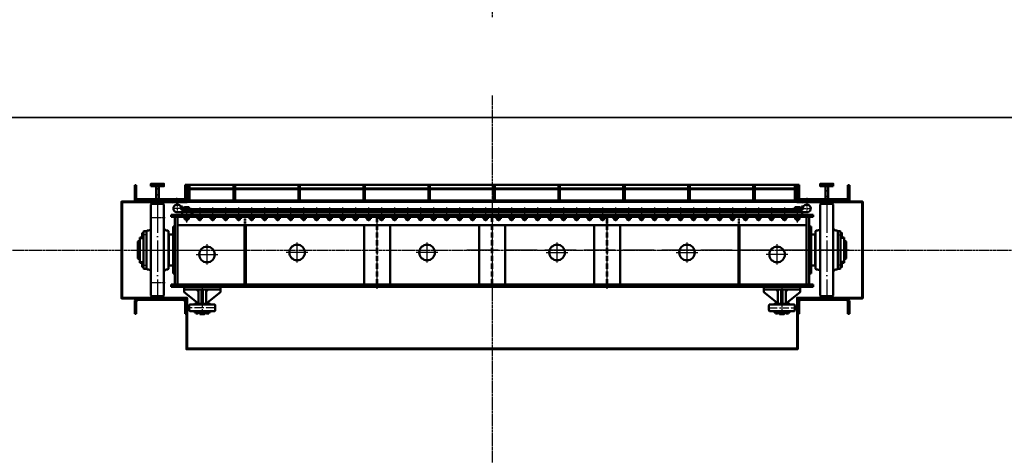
# Model space of a CAD drawing. Header units: millimetres. Extents: x 42975 to 708721, y 118172 to 172014.
# Tile 64 of 73: x 322940 to 330516, y 133088 to 136439. Entities that reach past the tile are written whole.
import ezdxf
from ezdxf import colors
from ezdxf.entities.mleader import LeaderData, LeaderLine
from ezdxf.math import Vec2, Vec3

# ---------------------------------------------------------------- set-up
doc = ezdxf.new("R2010")
doc.units = ezdxf.units.MM
for name, pattern in [('ACAD_ISO04W100', [30, 24, -3, 0, -3]), ('осевая', [50.8, 31.75, -6.35, 6.35, -6.35]), ('штриховая 04-2', [6, 4, -2])]:
    doc.linetypes.add(name, pattern=pattern)
doc.layers.get('Defpoints').update_dxf_attribs({"color": 8})
for name, color, linetype, lineweight in [('ГТО Оси 0.25', 7, 'осевая', 25), ('ГТО-2_Бетон_060', 3, 'Continuous', 60), ('ГТО-2_Выноски_035', 2, 'Continuous', 35), ('ГТО-2_Линии_035', 2, 'Continuous', 35), ('ГТО-2_Оси_025', 6, 'осевая', 25), ('ГТО-2_Размеры_035', 2, 'Continuous', 35), ('ОЗиМ Металл', 1, 'Continuous', 50), ('ОЗиМ Металл штрих', 230, 'штриховая 04-2', 25), ('ОЗиМ Осевой', 7, 'ACAD_ISO04W100', 25), ('ОЗиМ Ось', 7, 'ACAD_ISO04W100', 25), ('ОЗиМ Размеры', 2, 'Continuous', 25)]:
    doc.layers.add(name, color=color, linetype=linetype, lineweight=lineweight)
doc.layers.add('ОЗИМ_Размеры', color=7, linetype='Continuous')
doc.styles.add('MOSOBL (isocpeur)', font='isocpeur.ttf')
doc.styles.add('RomanS', font='romans.shx', dxfattribs={"width": 0.7})
doc.dimstyles.new('M100', dxfattribs={"dimscale": 100, "dimtxt": 3, "dimasz": 2, "dimexe": 1.25, "dimexo": 0.625, "dimtad": 3, "dimtoh": 1, "dimdec": 0, "dimtxsty": 'RomanS', "dimblk": 'OBLIQUE', "dimcen": 3, "dimclrt": 2, "dimaunit": 1, "dimadec": 4, "dimazin": 0, "dimtfac": 1, "dimtdec": 0, "dimtmove": 0, "dimatfit": 3, "dimfxl": 1, "dimtfill": 1, "dimarcsym": 0})
pattern_1 = [(45, (-150263.037, 130721.588), (-22.4506403, 22.4506403), [])]
pattern_2 = [(45, (-138492.075, 130259.476), (-22.4506403, 22.4506403), [])]

# ---------------------------------------------------------------- blocks, each defined once
blk = doc.blocks.new('_Oblique')
at = {"color": 0, "linetype": 'ByBlock', "lineweight": -2}
blk.add_line((-0.5, -0.5), (0.5, 0.5), dxfattribs=at)
blk = doc.blocks.new('*D51')
at = {"layer": 'Defpoints', "color": 0, "transparency": 16777216}
for p in [(370324.6, 134437.2), (307024.6, 128737.2), (370324.6, 121155.3)]:
    blk.add_point(p, dxfattribs=at)
at = {"layer": 'ОЗИМ_Размеры', "color": 0, "lineweight": -2, "transparency": 16777216}
for p, q in [((370324.6, 134374.7), (370324.6, 121030.3)), ((307024.6, 128674.7), (307024.6, 121030.3)), ((307024.6, 121155.3), (370324.6, 121155.3))]:
    blk.add_line(p, q, dxfattribs=at)
at = {"layer": 'ОЗИМ_Размеры', "color": 0, "lineweight": -2, "transparency": 16777216, "xscale": 200, "yscale": 200, "zscale": 200, "rotation": 180}
blk.add_blockref('_Oblique', (307024.6, 121155.3), dxfattribs=at)
at = {"layer": 'ОЗИМ_Размеры', "color": 0, "lineweight": -2, "transparency": 16777216, "xscale": 200, "yscale": 200, "zscale": 200}
blk.add_blockref('_Oblique', (370324.6, 121155.3), dxfattribs=at)
at = {"layer": 'ОЗИМ_Размеры', "color": 2, "transparency": 16777216, "insert": (338674.6, 121367.8), "char_height": 300, "attachment_point": 5, "style": 'RomanS', "bg_fill": 3, "box_fill_scale": 1.1, "bg_fill_color": 256, "bg_fill_true_color": 13158600, "bg_fill_transparency": 0}
blk.add_mtext('63300', dxfattribs=at)
blk = doc.blocks.new('A$C09596088')
at = {"layer": 'ГТО-2_Бетон_060'}
for p, q in [((2350, -1660), (-2350, -1660)), ((-2350, -1660), (-2350, -1900)), ((2350, -1900), (2350, -1660)), ((-2350, -1900), (-2850, -1900)), ((-2850, -1900), (-2850, -2900)), ((2850, -1900), (2350, -1900)), ((2850, -2900), (2850, -1900)), ((-2850, -2900), (-2350, -2900)), ((-2350, -2900), (-2350, -3180)), ((2350, -3180), (2350, -2900)), ((2350, -2900), (2850, -2900)), ((-2350, -3180), (-2650, -3180)), ((-2650, -3180), (-2650, -3480)), ((2650, -3180), (2350, -3180)), ((2650, -3480), (2650, -3180)), ((-2650, -3480), (-2350, -3480)), ((-2350, -3480), (-2350, -4830)), ((2350, -4830), (2350, -3480)), ((2350, -3480), (2650, -3480)), ((-2350, -4830), (2350, -4830))]:
    blk.add_line(p, q, dxfattribs=at)
blk.add_lwpolyline([(-2850, 0), (-2850, -370), (-2350, -370), (-2350, -760), (2350, -760), (2350, -370), (2850, -370), (2850, 0), (2850, 370), (2350, 370), (2350, 470), (-2350, 470), (-2350, 370), (-2850, 370)], close=True, dxfattribs=at)
blk = doc.blocks.new('*U78')
at = {"layer": 'ГТО Оси 0.25', "ltscale": 5}
blk.add_line((0, -53.5), (0, 53.5), dxfattribs=at)
at = {"layer": 'ОЗиМ Металл'}
for p, q in [((-16.5, 18.8), (-16.5, 34.8)), ((-16.5, 34.8), (16.5, 34.8)), ((-10, 39.6), (-7.5, 42.1)), ((-10, 39.6), (10, 39.6)), ((-10, 34.8), (-10, 39.6)), ((-8.7, 18.8), (-8.7, 34.8)), ((-7.5, 42.1), (7.5, 42.1)), ((7.5, 42.1), (10, 39.6)), ((8.5, 18.8), (8.5, 34.8)), ((10, 34.8), (10, 39.6)), ((16.5, 18.8), (16.5, 34.8)), ((-16.5, -35.7), (-16.5, -23.2)), ((16.5, -35.7), (-16.5, -35.7)), ((-8.2, -35.7), (-8.2, -23.2)), ((8.2, -35.7), (8.2, -23.2)), ((16.5, -35.7), (16.5, -23.2))]:
    blk.add_line(p, q, dxfattribs=at)
at = {"layer": 'ОЗиМ Размеры'}
for p, q in [((-7.5, 42.1), (-7.5, 34.8)), ((7.5, 42.1), (7.5, 34.8))]:
    blk.add_line(p, q, dxfattribs=at)
blk = doc.blocks.new('*U79')
at = {"layer": 'ОЗиМ Размеры', "color": 0, "linetype": 'ByBlock', "lineweight": -2, "transparency": 16777216}
for p in [(0, 0), (100, 0), (200, 0), (300, 0), (400, 0), (500, 0), (600, 0), (700, 0), (800, 0), (900, 0), (1000, 0), (1100, 0), (1200, 0), (1300, 0), (1400, 0), (1500, 0), (1600, 0), (1700, 0), (1800, 0), (1900, 0), (2000, 0), (2100, 0), (2200, 0), (2300, 0), (2400, 0), (2500, 0), (2600, 0), (2700, 0), (2800, 0), (2900, 0), (3000, 0), (3100, 0), (3200, 0), (3300, 0), (3400, 0), (3500, 0), (3600, 0), (3700, 0), (3800, 0), (3900, 0), (4000, 0), (4100, 0), (4200, 0), (4300, 0), (4400, 0), (4500, 0)]:
    blk.add_blockref('*U78', p, dxfattribs=at)
blk = doc.blocks.new('A$C509D7D2D')
at = {"layer": 'ОЗиМ Металл'}
for p, q in [((-2625, 349.4), (-2620, 354.4)), ((-2625, 349.4), (-2625, -170)), ((-2525, 349.4), (-2530, 354.4)), ((-2525, 349.4), (-2525, -170)), ((-2387.4, 310), (-2360, 310)), ((-2372, 310), (-2312, 310)), ((-2360, 330.5), (-2360, 318)), ((-2340, 330.5), (-2340, 318)), ((-2312, 270), (-2312, 315)), ((-2312, 315), (-2302, 315)), ((-2312, 310), (-2312, 290)), ((2312, 315), (2302, 315)), ((2312, 290), (2312, 315)), ((2372, 310), (2312, 310)), ((2312, 310), (2312, 290)), ((2340, 330.5), (2340, 318)), ((2360, 330.5), (2360, 318)), ((2387.4, 310), (2360, 310)), ((2525, 349.4), (2530, 354.4)), ((2525, 349.4), (2525, -170)), ((2625, 349.4), (2620, 354.4)), ((2625, 349.4), (2625, -170)), ((-2470, 256), (-2470, 270)), ((-2422, 290), (-2312, 290)), ((-2385, 290), (2385, 290)), ((-2360, 229), (-2360, 256)), ((-2360, 229), (-2360, 256)), ((-2360, 229), (-2340, 229)), ((-2360, 229), (-2340, 229)), ((-2340, 229), (-2340, 256)), ((-2340, 229), (-2340, 256)), ((-2312, 298), (-870, 298)), ((-870, 298), (-870, 290)), ((-865, 298), (865, 298)), ((-865, 298), (-865, 290)), ((865, 298), (865, 290)), ((870, 298), (870, 290)), ((870, 298), (2310, 298)), ((2310, 290), (2310, 298)), ((2422, 290), (2312, 290)), ((2340, 229), (2340, 256)), ((2360, 229), (2340, 229)), ((2360, 229), (2360, 256)), ((2470, 256), (2470, 270)), ((2470, 256), (2470, 270)), ((-2455, 179.7), (-2440, 179.7)), ((-1905, -264), (-1905, 191)), ((-1895, -264), (-1895, 191)), ((-985, -264), (-985, 191)), ((-785, -264), (-785, 191)), ((-100, -264), (-100, 191)), ((100, -264), (100, 191)), ((785, -264), (785, 185)), ((985, -264), (985, 185)), ((1895, -264), (1895, 191)), ((1905, -264), (1905, 191)), ((2455, 179.7), (2440, 179.7)), ((-2710, 69), (-2710, 97.5)), ((-2710, 97.5), (-2703, 97.5)), ((-2710, -97.5), (-2710, 97.5)), ((-2703, 97.5), (-2682, 97.5)), ((-2682, 123.7), (-2692, 123.7)), ((-2682, 111.3), (-2692, 111.3)), ((-2679.5, 145), (-2682, 142.5)), ((-2682, -142.5), (-2682, 142.5)), ((-2679.5, 145), (-2661, 145)), ((-2655, 150), (-2660, 145)), ((-2660, 145), (-2660, -145)), ((-2655, 150), (-2645, 150)), ((-2495, 150), (-2505, 150)), ((-2495, 150), (-2490, 145)), ((-2490, 145), (-2490, -70)), ((-2486, -70), (-2486, 120)), ((-2486, 120), (-2455, 120)), ((2486, 120), (2455, 120)), ((2486, -70), (2486, 120)), ((2495, 150), (2490, 145)), ((2490, 145), (2490, -70)), ((2495, 150), (2505, 150)), ((2655, 150), (2645, 150)), ((2655, 150), (2660, 145)), ((2660, 145), (2660, -145)), ((2679.5, 145), (2661, 145)), ((2679.5, 145), (2682, 142.5)), ((2682, -142.5), (2682, 142.5)), ((2682, 123.7), (2692, 123.7)), ((2682, 111.3), (2692, 111.3)), ((2703, 97.5), (2682, 97.5)), ((2710, 97.5), (2703, 97.5)), ((2710, 69), (2710, 97.5)), ((2710, -97.5), (2710, 97.5)), ((-2725, 66), (-2722, 69)), ((-2725, 66), (-2725, -66)), ((-2725, 44.2), (-2710, 44.2)), ((-2722, 69), (-2710, 69)), ((2722, 69), (2710, 69)), ((2725, 44.2), (2710, 44.2)), ((2725, 66), (2722, 69)), ((2725, 66), (2725, -66)), ((-2725, -44.2), (-2710, -44.2)), ((-2725, -66), (-2722, -69)), ((-2722, -69), (-2710, -69)), ((-2682, -142.5), (-2682, -70)), ((-2490, -70), (-2490, -145)), ((2490, -70), (2490, -145)), ((2682, -142.5), (2682, -70)), ((2725, -44.2), (2710, -44.2)), ((2722, -69), (2710, -69)), ((2725, -66), (2722, -69)), ((-2703, -97.5), (-2710, -97.5)), ((-2682, -97.5), (-2703, -97.5)), ((-2682, -111.3), (-2692, -111.3)), ((-2682, -123.7), (-2692, -123.7)), ((-2682, -142.5), (-2679.5, -145)), ((-2661, -145), (-2679.5, -145)), ((-2655, -150), (-2660, -145)), ((-2655, -150), (-2645, -150)), ((-2495, -150), (-2505, -150)), ((-2495, -150), (-2490, -145)), ((2495, -150), (2490, -145)), ((2495, -150), (2505, -150)), ((2655, -150), (2645, -150)), ((2655, -150), (2660, -145)), ((2661, -145), (2679.5, -145)), ((2682, -142.5), (2679.5, -145)), ((2682, -97.5), (2703, -97.5)), ((2682, -111.3), (2692, -111.3)), ((2682, -123.7), (2692, -123.7)), ((2703, -97.5), (2710, -97.5)), ((-2625, -349.4), (-2625, -170)), ((-2525, -349.4), (-2525, -170)), ((-2455, -180.3), (-2440, -180.3)), ((2455, -180.3), (2440, -180.3)), ((2525, -349.4), (2525, -170)), ((2625, -349.4), (2625, -170)), ((0, -264), (-2470, -264)), ((-2470, -284), (-2470, -264)), ((0, -284), (-2470, -284)), ((-2370, -284), (-2370, -304)), ((-2370, -284), (-2090, -284)), ((-2090, -284), (-2090, -304)), ((-1900, -284), (-1900, -264)), ((0, -264), (2470, -264)), ((0, -284), (2470, -284)), ((1900, -284), (1900, -264)), ((2090, -284), (2090, -304)), ((2370, -284), (2370, -304)), ((2470, -284), (2470, -264)), ((-2625, -349.4), (-2620, -354.4)), ((-2525, -349.4), (-2530, -354.4)), ((-2370, -304), (-2090, -304)), ((-2370, -324), (-2370, -304)), ((-2270, -404), (-2370, -324)), ((-2260, -319), (-2275, -304)), ((-2260, -304), (-2260, -414)), ((-2200, -304), (-2260, -304)), ((-2235, -404), (-2235, -304)), ((-2225, -404), (-2225, -304)), ((-2200, -304), (-2200, -414)), ((-2200, -319), (-2185, -304)), ((-2190, -404), (-2090, -324)), ((-2090, -324), (-2090, -304)), ((2370, -304), (2090, -304)), ((2090, -324), (2090, -304)), ((2190, -404), (2090, -324)), ((2200, -319), (2185, -304)), ((2200, -304), (2200, -414)), ((2225, -404), (2225, -304)), ((2235, -404), (2235, -304)), ((2260, -304), (2260, -414)), ((2260, -319), (2275, -304)), ((2270, -404), (2370, -324)), ((2370, -324), (2370, -304)), ((2525, -349.4), (2530, -354.4)), ((2625, -349.4), (2620, -354.4)), ((-2326.2, -419), (-2295, -419)), ((-2295, -419), (-2290, -414)), ((-2295, -419), (-2165, -419)), ((-2170, -414), (-2290, -414)), ((-2260, -404), (-2270, -404)), ((-2200, -414), (-2260, -414)), ((-2200, -414), (-2260, -414)), ((-2230, -404), (-2235, -404)), ((-2230, -404), (-2225, -404)), ((-2200, -404), (-2190, -404)), ((-2165, -419), (-2170, -414)), ((-2165, -419), (-2133.8, -419)), ((2165, -419), (2133.8, -419)), ((2165, -419), (2170, -414)), ((2295, -419), (2165, -419)), ((2170, -414), (2290, -414)), ((2200, -404), (2190, -404)), ((2230, -404), (2225, -404)), ((2230, -404), (2235, -404)), ((2260, -404), (2270, -404)), ((2295, -419), (2290, -414)), ((2326.2, -419), (2295, -419)), ((-2295, -469), (-2326.2, -469)), ((-2295, -469), (-2290, -474)), ((-2295, -469), (-2165, -469)), ((-2278.5, -474), (-2290, -474)), ((-2273.6, -482.5), (-2271.1, -480)), ((-2272.5, -488.9), (-2272.5, -482.5)), ((-2170, -474), (-2266.5, -474)), ((-2250, -482), (-2250, -492)), ((-2210, -482), (-2250, -482)), ((-2250, -492), (-2248, -494)), ((-2210, -492), (-2250, -492)), ((-2212, -494), (-2248, -494)), ((-2245, -480), (-2245, -482)), ((-2215, -480), (-2215, -482)), ((-2210, -492), (-2212, -494)), ((-2210, -482), (-2210, -492)), ((-2186.4, -482.5), (-2188.9, -480)), ((-2187.5, -488.9), (-2187.5, -482.5)), ((-2170, -474), (-2181.5, -474)), ((-2165, -469), (-2170, -474)), ((-2133.8, -469), (-2165, -469)), ((2133.8, -469), (2165, -469)), ((2165, -469), (2170, -474)), ((2295, -469), (2165, -469)), ((2290, -474), (2170, -474)), ((2170, -474), (2170, -480)), ((2170, -480), (2290, -480)), ((2188.3, -482.5), (2185.8, -480)), ((2187.5, -488.9), (2187.5, -482.5)), ((2210, -482), (2210, -492)), ((2210, -482), (2250, -482)), ((2210, -492), (2212, -494)), ((2212, -494), (2248, -494)), ((2213.8, -480), (2215, -480)), ((2215, -480), (2215, -482)), ((2245, -480), (2245, -482)), ((2246.2, -480), (2245, -480)), ((2250, -492), (2248, -494)), ((2250, -482), (2250, -492)), ((2273.6, -482.5), (2271.1, -480)), ((2272.5, -488.9), (2272.5, -482.5)), ((2278.5, -474), (2290, -474)), ((2295, -469), (2290, -474)), ((2290, -480), (2290, -474)), ((2295, -469), (2326.2, -469))]:
    blk.add_line(p, q, dxfattribs=at)
at = {"layer": 'ОЗиМ Металл', "ltscale": 0.01}
for p, q in [((-2390, 328), (-2390, 335)), ((-2390, 335), (-2382, 335)), ((-2382, 328), (-2382, 335)), ((-2315, 318), (-2372, 318)), ((-2312, 310), (-2340, 310)), ((-2315, 310), (-2315, 318)), ((2312, 315), (-2302, 315)), ((2312, 310), (2340, 310)), ((2315, 310), (2315, 318)), ((2315, 318), (2372, 318)), ((2390, 335), (2382, 335)), ((2382, 328), (2382, 335)), ((2390, 328), (2390, 335)), ((-2385, 290), (-2315, 290)), ((-2385, 290), (-2385, 280)), ((2385, 290), (2315, 290)), ((2385, 290), (2385, 280)), ((-2455, 179.7), (-2455, -180.3)), ((2420, 191), (-2420, 191)), ((2455, 179.7), (2455, -180.3))]:
    blk.add_line(p, q, dxfattribs=at)
at = {"layer": 'ОЗиМ Металл', "ltscale": 10}
for p, q in [((2470, 270), (-2470, 270)), ((2470, 256), (-2470, 256)), ((-2440, -264), (-2440, 256)), ((-2420, -264), (-2420, 256)), ((-2385, 270), (-2385, 280)), ((-1920, 246), (-1920, 246)), ((2385, 270), (2385, 290)), ((2420, -264), (2420, 256)), ((2440, -264), (2440, 256))]:
    blk.add_line(p, q, dxfattribs=at)
at = {"layer": 'ОЗиМ Металл', "ltscale": 0.4}
for p, q in [((-2290, -480), (-2290, -474)), ((-2290, -474), (-2170, -474)), ((-2170, -480), (-2290, -480)), ((-2266.5, -474), (-2170, -474)), ((-2246.2, -480), (-2245, -480)), ((-2213.8, -480), (-2215, -480)), ((-2181.5, -474), (-2170, -474)), ((-2170, -474), (-2170, -480))]:
    blk.add_line(p, q, dxfattribs=at)
at = {"layer": 'ОЗиМ Металл', "ltscale": 0.01}
for points in [[(-2333.5, 318), (-2366.5, 318), (-2366.5, 330.5), (-2333.5, 330.5)], [(2333.5, 318), (2366.5, 318), (2366.5, 330.5), (2333.5, 330.5)], [(-2333.5, 256), (-2366.5, 256), (-2366.5, 238), (-2333.5, 238)], [(-2333.5, 256), (-2366.5, 256), (-2366.5, 238), (-2333.5, 238)], [(2333.5, 256), (2366.5, 256), (2366.5, 238), (2333.5, 238)]]:
    blk.add_lwpolyline(points, close=True, dxfattribs=at)
at = {"layer": 'ОЗиМ Металл'}
for points in [[(-2682, 130.5), (-2692, 130.5), (-2692, 104.5), (-2682, 104.5)], [(2682, 130.5), (2692, 130.5), (2692, 104.5), (2682, 104.5)], [(-2682, -104.5), (-2692, -104.5), (-2692, -130.5), (-2682, -130.5)], [(2682, -104.5), (2692, -104.5), (2692, -130.5), (2682, -130.5)], [(-2280.1, -488.9), (-2280.1, -482.5), (-2264.9, -482.5), (-2264.9, -488.9)], [(-2280, -480), (-2280, -482.5), (-2265, -482.5), (-2265, -480)], [(-2179.9, -488.9), (-2179.9, -482.5), (-2195.1, -482.5), (-2195.1, -488.9)], [(-2180, -480), (-2180, -482.5), (-2195, -482.5), (-2195, -480)], [(2179.9, -488.9), (2179.9, -482.5), (2195.1, -482.5), (2195.1, -488.9)], [(2180, -480), (2180, -482.5), (2195, -482.5), (2195, -480)], [(2280.1, -488.9), (2280.1, -482.5), (2264.9, -482.5), (2264.9, -488.9)], [(2280, -480), (2280, -482.5), (2265, -482.5), (2265, -480)]]:
    blk.add_lwpolyline(points, close=True, dxfattribs=at)
for points in [[(-2455, -120), (-2486, -120), (-2486, -70)], [(2455, -120), (2486, -120), (2486, -70)]]:
    blk.add_lwpolyline(points, dxfattribs=at)
for centre in [(-2193.5, -34.5), (-1500, -19), (-500, -19), (500, -19), (1500, -19), (2193.5, -34.5)]:
    blk.add_circle(centre, 60, dxfattribs=at)
for centre, radius, start, end in [((-2575, -1395), 1750, 88.52652, 91.47348), ((-2422, 320), 30, 123.55731, 269.96926), ((-2422, 320), 30, 56.44269, 123.55731), ((-2422, 320), 30, 351.78679, 56.44269), ((-2387.4, 315), 5, 171.78679, 270), ((2387.4, 315), 5, 270, 8.21321), ((2422, 320), 30, 123.55731, 188.21321), ((2422, 320), 30, 56.44269, 123.55731), ((2422, 320), 30, 270.03074, 56.44269), ((2575, -1395), 1750, 88.52652, 91.47348), ((-2645, 170), 20, 270, 0), ((-2505, 170), 20, 180, 270), ((2505, 170), 20, 270, 0), ((2645, 170), 20, 180, 270), ((-2645, -170), 20, 0, 90), ((-2505, -170), 20, 90, 180), ((2505, -170), 20, 0, 90), ((2645, -170), 20, 90, 180), ((-2575, 1395), 1750, 268.52652, 271.47348), ((2575, 1395), 1750, 268.52652, 271.47348), ((-2180, -444), 150, 171.05969, 188.94031), ((-2326.2, -421), 2, 90, 171.05969), ((-2133.8, -421), 2, 8.94031, 90), ((-2280, -444), 150, 351.05969, 8.94031), ((2280, -444), 150, 171.05969, 188.94031), ((2133.8, -421), 2, 90, 171.05969), ((2326.2, -421), 2, 8.94031, 90), ((2180, -444), 150, 351.05969, 8.94031), ((-2326.2, -467), 2, 188.94031, 270), ((-2133.8, -467), 2, 270, 351.05969), ((2133.8, -467), 2, 188.94031, 270), ((2326.2, -467), 2, 270, 351.05969)]:
    blk.add_arc(centre, radius, start, end, dxfattribs=at)
at = {"layer": 'ОЗиМ Металл', "ltscale": 0.01}
for centre, radius, start, end in [((-2372, 328), 18, 180, 270), ((-2372, 328), 10, 180, 270), ((2372, 328), 18, 270, 0), ((2372, 328), 10, 270, 0)]:
    blk.add_arc(centre, radius, start, end, dxfattribs=at)
at = {"layer": 'ОЗиМ Металл штрих'}
for p, q in [((-2302, 315), (-2302, 270)), ((2302, 315), (2302, 288))]:
    blk.add_line(p, q, dxfattribs=at)
at = {"layer": 'ОЗиМ Металл штрих', "ltscale": 0.2}
for p, q in [((-1905, 191), (-1905, 256)), ((-1895, 191), (-1895, 256)), ((1895, 191), (1895, 256)), ((1905, 191), (1905, 256))]:
    blk.add_line(p, q, dxfattribs=at)
at = {"layer": 'ОЗиМ Металл штрих', "ltscale": 10}
for p, q in [((-890, -264), (-890, 256)), ((-890, 215), (-890, 246)), ((-880, -264), (-880, 256)), ((-880, 215), (-880, 246)), ((-5, -264), (-5, 256)), ((5, -264), (5, 256)), ((880, 205), (880, 256)), ((890, 205), (890, 256)), ((880, -264), (880, 205)), ((890, -264), (890, 205))]:
    blk.add_line(p, q, dxfattribs=at)
at = {"layer": 'ОЗиМ Осевой'}
for p, q in [((-2390.2, 320), (-2454.4, 320)), ((-2422, 358), (-2422, 283.9)), ((-2350, 211.3), (-2350, 334.3)), ((-2350, 211.3), (-2350, 334.3)), ((2350, 211.3), (2350, 334.3)), ((2390.2, 320), (2454.4, 320)), ((2422, 358), (2422, 283.9))]:
    blk.add_line(p, q, dxfattribs=at)
at = {"layer": 'ОЗиМ Осевой', "ltscale": 10}
for p, q in [((0, 347.2), (0, -348.7)), ((885, -298.1), (885, 318.3)), ((2575, 373.4), (2575, -361.7)), ((-885, -298.1), (-885, 298.2))]:
    blk.add_line(p, q, dxfattribs=at)
at = {"layer": 'ОЗиМ Ось', "ltscale": 10}
for p, q in [((-2575, 373.4), (-2575, -361.7)), ((-2747.7, 0), (-1798.3, 0)), ((2747.7, 0), (-199.9, 0))]:
    blk.add_line(p, q, dxfattribs=at)
at = {"layer": 'ОЗиМ Ось'}
for p, q in [((-2631, 250), (-2515.8, 250)), ((-2714.3, 87.5), (-2689.7, 87.5)), ((-2662.4, 117.5), (-2699.6, 117.5)), ((2662.4, 117.5), (2699.6, 117.5)), ((2714.3, 87.5), (2689.7, 87.5)), ((-2712.9, -87.5), (-2687.4, -87.5)), ((-2694.6, -117.5), (-2667.3, -117.5)), ((2694.6, -117.5), (2667.3, -117.5)), ((2712.9, -87.5), (2687.4, -87.5)), ((-2631, -250), (-2515.8, -250))]:
    blk.add_line(p, q, dxfattribs=at)
at = {"layer": 'ОЗиМ Ось', "ltscale": 3}
for p, q in [((-2230, -274.2), (-2230, -496.9)), ((2230, -274.2), (2230, -496.9)), ((-2127, -444), (-2334.6, -444)), ((2121.6, -444), (2334.6, -444))]:
    blk.add_line(p, q, dxfattribs=at)
at = {"layer": 'ОЗиМ Размеры', "ltscale": 0.01}
for p, q in [((-2358.5, 229), (-2358.5, 238)), ((-2358.5, 229), (-2358.5, 238)), ((-2341.5, 229), (-2341.5, 238)), ((-2341.5, 229), (-2341.5, 238)), ((2341.5, 229), (2341.5, 238)), ((2358.5, 229), (2358.5, 238))]:
    blk.add_line(p, q, dxfattribs=at)
at = {"layer": 'ОЗиМ Размеры'}
for p, q in [((-2193.5, -111.6), (-2193.5, 43.9)), ((-1500, -96.8), (-1500, 58.8)), ((-500, -96.8), (-500, 58.8)), ((500, -96.8), (500, 58.8)), ((1500, -96.8), (1500, 58.8)), ((2193.5, -111.6), (2193.5, 43.9)), ((-2276.2, -34.5), (-2110, -34.5)), ((-1417.3, -19.6), (-1583.5, -19.6)), ((-417.3, -19.6), (-583.5, -19.6)), ((417.3, -19.6), (583.5, -19.6)), ((1417.3, -19.6), (1583.5, -19.6)), ((2276.2, -34.5), (2110, -34.5))]:
    blk.add_line(p, q, dxfattribs=at)
at = {"layer": 'ОЗиМ Размеры', "xscale": -1, "rotation": 180}
blk.add_blockref('*U79', (-2250, 274.8), dxfattribs=at)
blk = doc.blocks.new('A$C1AAF776F')
h = blk.add_hatch()
h.set_pattern_fill('ANSI31', color=256, scale=10)
h.set_pattern_definition(pattern_1)
h.paths.add_polyline_path([(-2750, 500.6), (-2738, 500.6), (-2738, 390), (-2750, 390)])
h.paths.add_polyline_path([(-2750, 390), (-2425, 390), (-2425, 370), (-2750, 370)])
h.paths.add_polyline_path([(-2425, 390), (-2350, 390), (-2350, 370), (-2425, 370)])
h.paths.add_polyline_path([(-2362, 502), (-2350, 502), (-2350, 447), (-2351, 447), (-2351, 397), (-2350, 390), (-2362, 390)])
h.paths.add_polyline_path([(-2425, 370), (-2380, 370), (-2380, 360), (-2425, 360)])
h.paths.add_polyline_path([(-2470, 370), (-2425, 370), (-2425, 360), (-2470, 360)])
h.paths.add_polyline_path([(-2585, 490), (-2565, 490), (-2565, 390), (-2585, 390)])
edge = h.paths.add_edge_path()
edge.add_line((-2625, 510), (-2573.5, 510))
edge.add_line((-2573.5, 510), (-2571.2, 503.8))
edge.add_arc((-2570, 500.2), 3.75, 109.71408, 289.71408)
edge.add_arc((-2570, 500.2), 3.75, 289.71408, 469.71408)
edge.add_line((-2571.2, 503.8), (-2573.5, 510))
edge.add_line((-2573.5, 510), (-2525, 510))
edge.add_line((-2525, 510), (-2525, 490))
edge.add_line((-2525, 490), (-2625, 490))
edge.add_line((-2625, 490), (-2625, 510))
h = blk.add_hatch()
h.set_pattern_fill('ANSI31', color=256, scale=10)
h.set_pattern_definition(pattern_1)
h.paths.add_polyline_path([(2750, 500.6), (2738, 500.6), (2738, 390), (2750, 390)])
h.paths.add_polyline_path([(2750, 390), (2425, 390), (2425, 370), (2750, 370)])
h.paths.add_polyline_path([(2425, 390), (2350, 390), (2350, 370), (2425, 370)])
h.paths.add_polyline_path([(2362, 502), (2350, 502), (2350, 447), (2351, 447), (2351, 397), (2350, 390), (2362, 390)])
h.paths.add_polyline_path([(2425, 370), (2380, 370), (2380, 360), (2425, 360)])
h.paths.add_polyline_path([(2470, 370), (2425, 370), (2425, 360), (2470, 360)])
h.paths.add_polyline_path([(2585, 490), (2565, 490), (2565, 390), (2585, 390)])
edge = h.paths.add_edge_path()
edge.add_line((2625, 510), (2573.5, 510))
edge.add_line((2573.5, 510), (2571.2, 503.8))
edge.add_arc((2570, 500.2), 3.75, 250.28592, 430.28592, ccw=False)
edge.add_arc((2570, 500.2), 3.75, 70.28592, 250.28592, ccw=False)
edge.add_line((2571.2, 503.8), (2573.5, 510))
edge.add_line((2573.5, 510), (2525, 510))
edge.add_line((2525, 510), (2525, 490))
edge.add_line((2525, 490), (2625, 490))
edge.add_line((2625, 490), (2625, 510))
h = blk.add_hatch()
h.set_pattern_fill('ANSI31', color=256, scale=10)
h.set_pattern_definition(pattern_2)
h.paths.add_polyline_path([(-2720, -370, 0.414214), (-2750, -400), (-2750, -410), (-2750, -410), (-2750, -473), (-2750, -490), (-2738, -490), (-2738, -410), (-2738, -400, -0.414214), (-2720, -382), (-2380, -382, -0.414214), (-2362, -400), (-2362, -490), (-2350, -490), (-2350, -400, 0.414214), (-2380, -370)])
h = blk.add_hatch()
h.set_pattern_fill('ANSI31', color=256, scale=10)
h.set_pattern_definition(pattern_2)
h.paths.add_polyline_path([(2720, -370, -0.414214), (2750, -400), (2750, -410), (2750, -410), (2750, -473), (2750, -490), (2738, -490), (2738, -410), (2738, -400, 0.414214), (2720, -382), (2380, -382, 0.414214), (2362, -400), (2362, -490), (2350, -490), (2350, -400, -0.414214), (2380, -370)])
at = {"layer": 'ОЗиМ Размеры'}
h = blk.add_hatch(dxfattribs=at)
h.set_pattern_fill('ANSI31', color=256, scale=5)
h.set_pattern_definition([(45, (-9940.457, -1008.972), (-11.22532, 11.22532), [])])
h.paths.add_polyline_path([(-1978, 492), (-1990, 492), (-1990, 382), (-1978, 382)])
h = blk.add_hatch(dxfattribs=at)
h.set_pattern_fill('ANSI31', color=256, scale=5)
h.set_pattern_definition([(45, (-9440.457, -1008.972), (-11.22532, 11.22532), [])])
h.paths.add_polyline_path([(-1478, 492), (-1490, 492), (-1490, 382), (-1478, 382)])
h = blk.add_hatch(dxfattribs=at)
h.set_pattern_fill('ANSI31', color=256, scale=5)
h.set_pattern_definition([(45, (-8940.457, -1008.972), (-11.22532, 11.22532), [])])
h.paths.add_polyline_path([(-978, 492), (-990, 492), (-990, 382), (-978, 382)])
h = blk.add_hatch(dxfattribs=at)
h.set_pattern_fill('ANSI31', color=256, scale=5)
h.set_pattern_definition([(45, (-8440.457, -1008.972), (-11.22532, 11.22532), [])])
h.paths.add_polyline_path([(-478, 492), (-490, 492), (-490, 382), (-478, 382)])
h = blk.add_hatch(dxfattribs=at)
h.set_pattern_fill('ANSI31', color=256, scale=5)
h.set_pattern_definition([(45, (-7940.457, -1008.972), (-11.22532, 11.22532), [])])
h.paths.add_polyline_path([(22, 492), (10, 492), (10, 382), (22, 382)])
h = blk.add_hatch(dxfattribs=at)
h.set_pattern_fill('ANSI31', color=256, scale=5)
h.set_pattern_definition([(45, (-7440.457, -1008.972), (-11.22532, 11.22532), [])])
h.paths.add_polyline_path([(522, 492), (510, 492), (510, 382), (522, 382)])
h = blk.add_hatch(dxfattribs=at)
h.set_pattern_fill('ANSI31', color=256, scale=5)
h.set_pattern_definition([(45, (-6940.457, -1008.972), (-11.22532, 11.22532), [])])
h.paths.add_polyline_path([(1022, 492), (1010, 492), (1010, 382), (1022, 382)])
h = blk.add_hatch(dxfattribs=at)
h.set_pattern_fill('ANSI31', color=256, scale=5)
h.set_pattern_definition([(45, (-6440.457, -1008.972), (-11.22532, 11.22532), [])])
h.paths.add_polyline_path([(1522, 492), (1510, 492), (1510, 382), (1522, 382)])
h = blk.add_hatch(dxfattribs=at)
h.set_pattern_fill('ANSI31', color=256, scale=5)
h.set_pattern_definition([(45, (-5940.457, -1008.972), (-11.22532, 11.22532), [])])
h.paths.add_polyline_path([(2022, 492), (2010, 492), (2010, 382), (2022, 382)])
h = blk.add_hatch(dxfattribs=at)
h.set_pattern_fill('ANSI31', color=256, scale=4)
h.set_pattern_definition([(45, (-138492.075, 135164.625), (-8.9802561, 8.9802561), [])])
h.paths.add_polyline_path([(2329, 492), (2341, 492), (2341, 382), (2329, 382)])
at = {"layer": 'ГТО-2_Бетон_060'}
for p, q in [((-2350, 370), (-2350, 470)), ((2350, 470), (2350, 370))]:
    blk.add_line(p, q, dxfattribs=at)
at = {"layer": 'ОЗиМ Металл'}
for p, q in [((-2738, 500), (-2750, 500)), ((-2750, 500), (-2738, 500)), ((-2750, 370), (-2750, 500)), ((-2738, 390), (-2738, 500)), ((-2350, 447), (-2350, 502)), ((-2350, 502), (2350, 502)), ((-2344.7, 470), (-2344.7, 470)), ((-2344.7, 470), (-2344.7, 470)), ((-2344.7, 470), (-2344.7, 470)), ((-2341, 492), (-2341, 382)), ((-2341, 492), (-2329, 492)), ((-2329, 492), (-2329, 382)), ((-1990, 492), (-1990, 382)), ((-1990, 492), (-1978, 492)), ((-1978, 492), (-1978, 382)), ((-1490, 492), (-1490, 382)), ((-1490, 492), (-1478, 492)), ((-1478, 492), (-1478, 382)), ((-990, 492), (-990, 382)), ((-990, 492), (-978, 492)), ((-978, 492), (-978, 382)), ((-490, 492), (-490, 382)), ((-490, 492), (-478, 492)), ((-478, 492), (-478, 382)), ((10, 492), (10, 382)), ((10, 492), (22, 492)), ((22, 492), (22, 382)), ((510, 492), (510, 382)), ((510, 492), (522, 492)), ((522, 492), (522, 382)), ((1010, 492), (1010, 382)), ((1010, 492), (1022, 492)), ((1022, 492), (1022, 382)), ((1510, 492), (1510, 382)), ((1510, 492), (1522, 492)), ((1522, 492), (1522, 382)), ((2010, 492), (2010, 382)), ((2010, 492), (2022, 492)), ((2022, 492), (2022, 382)), ((2329, 492), (2329, 382)), ((2341, 492), (2329, 492)), ((2341, 492), (2341, 382)), ((2344.7, 470), (2344.7, 470)), ((2344.7, 470), (2344.7, 470)), ((2344.7, 470), (2344.7, 470)), ((2350, 447), (2350, 502)), ((2738, 500), (2750, 500)), ((2738, 390), (2738, 500)), ((2750, 500), (2738, 500)), ((2750, 370), (2750, 500)), ((-2350, 382), (2350, 382)), ((-2350, 370), (2350, 370)), ((-2380, -370), (-2720, -370)), ((2380, -370), (2720, -370)), ((-2750, -400), (-2750, -490)), ((-2738, -400), (-2738, -490)), ((-2738, -490), (-2738, -410)), ((-2720, -382), (-2380, -382)), ((-2362, -400), (-2362, -490)), ((-2350, -490), (-2350, -400)), ((2350, -490), (2350, -400)), ((2362, -400), (2362, -490)), ((2720, -382), (2380, -382)), ((2738, -400), (2738, -490)), ((2738, -490), (2738, -410)), ((2750, -400), (2750, -490)), ((-2750, -490), (-2738, -490)), ((-2350, -490), (-2362, -490)), ((-2344.7, -470), (-2344.7, -470)), ((2344.7, -470), (2344.7, -470)), ((2350, -490), (2362, -490)), ((2750, -490), (2738, -490))]:
    blk.add_line(p, q, dxfattribs=at)
for points in [[(-2625, 490), (-2525, 490), (-2525, 510), (-2625, 510)], [(-2585, 490), (-2565, 490), (-2565, 390), (-2585, 390)], [(-2362, 502), (-2350, 502), (-2350, 390), (-2362, 390)], [(2362, 502), (2350, 502), (2350, 390), (2362, 390)], [(2625, 490), (2525, 490), (2525, 510), (2625, 510)], [(2585, 490), (2565, 490), (2565, 390), (2585, 390)], [(-2750, 390), (-2350, 390), (-2350, 370), (-2750, 370)], [(2750, 390), (2350, 390), (2350, 370), (2750, 370)]]:
    blk.add_lwpolyline(points, close=True, dxfattribs=at)
for centre, radius, start, end in [((-2720, -400), 30, 90, 180), ((-2380, -400), 30, 0, 90), ((2380, -400), 30, 90, 180), ((2720, -400), 30, 0, 90), ((-2720, -400), 18, 90, 180), ((-2380, -400), 18, 0, 90), ((2380, -400), 18, 90, 180), ((2720, -400), 18, 0, 90)]:
    blk.add_arc(centre, radius, start, end, dxfattribs=at)
at = {"layer": 'ОЗиМ Осевой'}
for p, q in [((-2425, 346.6), (-2425, 401.1)), ((2425, 346.6), (2425, 401.1))]:
    blk.add_line(p, q, dxfattribs=at)
at = {"color": 5}
blk.add_blockref('A$C509D7D2D', (0, 0), dxfattribs=at)

msp = doc.modelspace()

# ---------------------------------------------------------------- linework, layer by layer
at = {"layer": 'ГТО-2_Линии_035', "color": 2}
msp.add_line((307854.6, 135687.2), (359524.6, 135687.2), dxfattribs=at)
at = {"layer": 'ГТО-2_Оси_025', "ltscale": 0.5}
for p, q in [((326574.6, 150957.3), (326574.6, 121492.6)), ((316510.3, 134667.2), (374566.3, 134667.2))]:
    msp.add_line(p, q, dxfattribs=at)

# ---------------------------------------------------------------- next in the draw order: dimensions: what is measured, and where the dimension line sits
at = {"layer": 'ОЗИМ_Размеры'}
dim = msp.add_linear_dim(base=(370324.6, 121155.3), p1=(307024.6, 128737.2), p2=(370324.6, 134437.2), dimstyle='M100', dxfattribs=at)
dim.commit()
dim.dimension.update_dxf_attribs({"geometry": '*D51', "text_midpoint": (338674.6, 121367.8)})

# ---------------------------------------------------------------- next in the draw order: leaders
at = {"layer": 'ГТО-2_Выноски_035'}
ml = msp.add_multileader_mtext('Standard', dxfattribs=at)
ml.set_content('Ось паза аварийно-ремонтных затворов', color=256, style='MOSOBL (isocpeur)')
ml.set_leader_properties(color=7, lineweight=-1)
ml.build(insert=Vec2(0, 0))
ml.multileader.update_dxf_attribs({"has_dogleg": 0, "text_left_attachment_type": 6, "text_right_attachment_type": 6, "dogleg_length": 0, "arrow_head_size": 300, "scale": 100})
ctx = ml.context
ctx.base_point, ctx.scale, ctx.char_height, ctx.arrow_head_size, ctx.landing_gap_size, ctx.plane_origin = Vec3(372760.8, 135917.6), 100, 300, 300, 200, Vec3(370333.3, 131040.3)
ctx.left_attachment, ctx.right_attachment, ctx.text_align_type = 6, 6, 1
notes = []
notes.append((ctx, [(0, (1, 1, 0), (372760.8, 135917.6), (1, 0), 0, [(0, [(372191.4, 134667.2)], 0, [])])]))
ctx.mtext.insert, ctx.mtext.width, ctx.mtext.alignment, ctx.mtext.flow_direction = Vec3(375848.3, 136307.6), 6657.464, 2, 5
ctx.mtext.has_bg_fill, ctx.mtext.bg_color, ctx.mtext.bg_scale_factor, ctx.mtext.bg_transparency, ctx.mtext.use_window_bg_color = 1, -1073741824, 1.5, 0, 1
for ctx, leaders in notes:
    for number, flags, end, landing, length, lines in leaders:
        leader = LeaderData()
        leader.index, (leader.has_last_leader_line, leader.has_dogleg_vector, leader.attachment_direction) = number, flags
        leader.last_leader_point, leader.dogleg_vector, leader.dogleg_length = Vec3(end), Vec3(landing), length
        for number, points, colour, breaks in lines:
            line = LeaderLine()
            line.index, line.vertices, line.color, line.breaks = number, Vec3.list(points), colors.encode_raw_color(colour), breaks
            leader.lines.append(line)
        ctx.leaders.append(leader)

# ---------------------------------------------------------------- next in the draw order: block references
at = {"color": 5}
msp.add_blockref('A$C1AAF776F', (326574.6, 134667.2), dxfattribs=at)
at = {"layer": 'ГТО-2_Размеры_035'}
msp.add_blockref('A$C09596088', (326574.6, 134667.2), dxfattribs=at)

doc.saveas('drawing.dxf')
